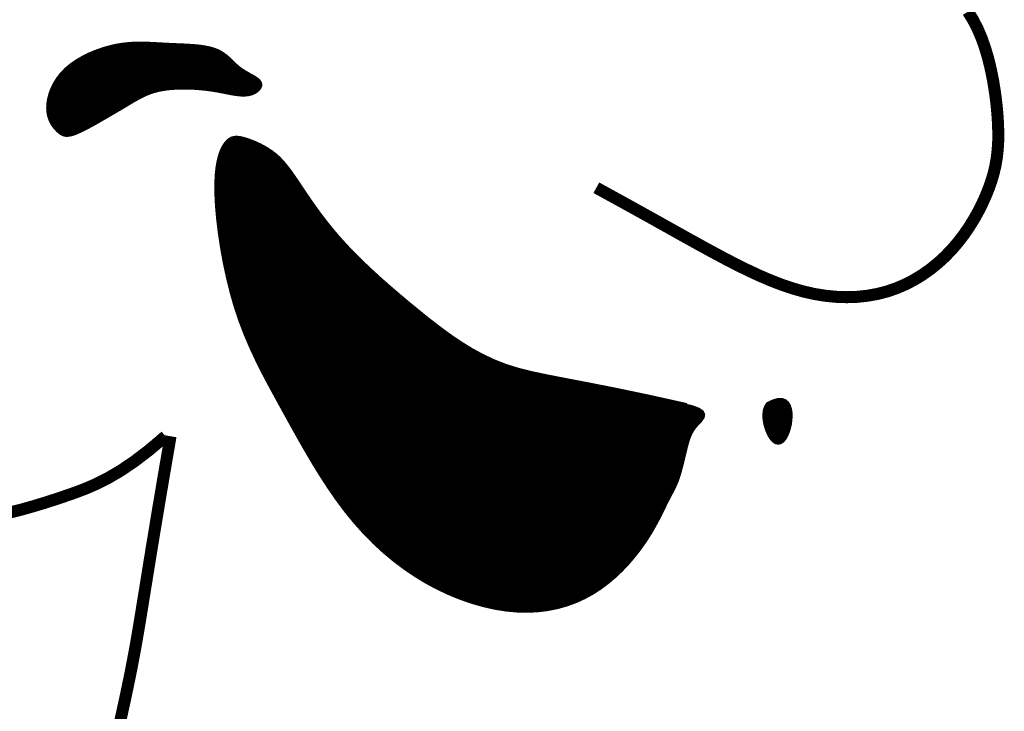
# Model space of a CAD drawing. Extents: x 185 to 418, y -408 to -105.
# Tile 111 of 118: x 379.48 to 384.66, y -356.87 to -353.23. Entities that reach past the tile are written whole.
import ezdxf

# ---------------------------------------------------------------- set-up
doc = ezdxf.new("R2010")
doc.units = 0
doc.header["$LTSCALE"] = 25
doc.header["$MEASUREMENT"] = 0
doc.layers.add('FACE', color=160, linetype='CONTINUOUS')

msp = doc.modelspace()

# ---------------------------------------------------------------- hatches: boundary and pattern name
at = {"layer": 'FACE', "linetype": 'Continuous'}
h = msp.add_hatch(dxfattribs=at)
h.set_pattern_fill('NET3', scale=0.031654, style=0)
h.set_pattern_definition([(360, (328.2771353, -428.133409), (1e-18, 0.0039567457), []), (60, (328.2771353, -428.133409), (-0.00342664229, 0.00197837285), []), (120, (328.2771353, -428.133409), (-0.00342664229, -0.00197837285), [])])
h.paths.add_polyline_path([(383.4159, -355.2564), (383.4445, -355.2426), (383.4683, -355.236), (383.4875, -355.2358), (383.5027, -355.2412), (383.5141, -355.2512), (383.5223, -355.2649), (383.5276, -355.2815), (383.5304, -355.3), (383.531, -355.3196), (383.5298, -355.3397), (383.527, -355.3597), (383.5226, -355.3792), (383.517, -355.3974), (383.5104, -355.4141), (383.503, -355.4284), (383.4949, -355.44), (383.4864, -355.4483), (383.4775, -355.4534), (383.4685, -355.4551), (383.4593, -355.4535), (383.4502, -355.4486), (383.4411, -355.4405), (383.4322, -355.4291), (383.4237, -355.4144), (383.4156, -355.3967), (383.4084, -355.3766), (383.4028, -355.355), (383.3992, -355.3329), (383.3981, -355.3111), (383.4002, -355.2905), (383.406, -355.272)])
h.paths.add_polyline_path([(379.6808, -353.8111), (379.6723, -353.8021), (379.6637, -353.7918), (379.6555, -353.78), (379.648, -353.7666), (379.6415, -353.7516), (379.6364, -353.7348), (379.633, -353.7162), (379.6318, -353.6955), (379.6331, -353.6729), (379.637, -353.6487), (379.6437, -353.6233), (379.6534, -353.5972), (379.6663, -353.5709), (379.6824, -353.5449), (379.7019, -353.5196), (379.725, -353.4955), (379.7518, -353.473), (379.7817, -353.4523), (379.8141, -353.4334), (379.8483, -353.4165), (379.8838, -353.4017), (379.92, -353.3891), (379.9561, -353.3788), (379.9916, -353.3709), (380.026, -353.3654), (380.0595, -353.362), (380.0922, -353.3604), (380.1244, -353.3603), (380.1564, -353.3611), (380.1885, -353.3627), (380.2209, -353.3645), (380.2538, -353.3663), (380.2875, -353.3678), (380.3215, -353.3692), (380.3552, -353.3708), (380.3883, -353.3729), (380.4201, -353.3758), (380.4501, -353.3799), (380.4778, -353.3855), (380.5027, -353.3928), (380.5245, -353.4021), (380.5435, -353.4131), (380.5603, -353.4253), (380.5755, -353.4383), (380.5897, -353.4518), (380.6034, -353.4653), (380.6172, -353.4783), (380.6317, -353.4905), (380.6472, -353.5016), (380.6633, -353.5116), (380.6795, -353.5208), (380.695, -353.5294), (380.7093, -353.5375), (380.7217, -353.5455), (380.7316, -353.5534), (380.7384, -353.5616), (380.7416, -353.5701), (380.7414, -353.5787), (380.7382, -353.5873), (380.7323, -353.5955), (380.7241, -353.603), (380.714, -353.6097), (380.7024, -353.6153), (380.6895, -353.6194), (380.6758, -353.6219), (380.6613, -353.623), (380.6462, -353.6229), (380.6306, -353.6216), (380.6146, -353.6196), (380.5983, -353.6169), (380.5817, -353.6139), (380.5651, -353.6106), (380.5484, -353.6073), (380.5315, -353.604), (380.5141, -353.6008), (380.4962, -353.5978), (380.4774, -353.595), (380.4576, -353.5925), (380.4365, -353.5903), (380.414, -353.5884), (380.3899, -353.587), (380.3645, -353.5861), (380.3383, -353.5859), (380.3116, -353.5864), (380.2848, -353.5878), (380.2583, -353.5902), (380.2326, -353.5938), (380.2081, -353.5986), (380.1849, -353.6047), (380.1631, -353.6119), (380.1426, -353.6201), (380.1231, -353.6291), (380.1045, -353.6386), (380.0867, -353.6485), (380.0694, -353.6586), (380.0526, -353.6687), (380.036, -353.6786), (380.0196, -353.6884), (380.0031, -353.6982), (379.9865, -353.708), (379.9695, -353.718), (379.952, -353.7283), (379.9338, -353.7388), (379.9148, -353.7498), (379.8949, -353.7613), (379.8745, -353.773), (379.8538, -353.7845), (379.8333, -353.7956), (379.8134, -353.8058), (379.7944, -353.815), (379.7768, -353.8228), (379.7608, -353.8288), (379.7468, -353.8328), (379.7345, -353.8348), (379.7237, -353.8349), (379.7141, -353.8333), (379.7053, -353.8299), (379.697, -353.8251), (379.689, -353.8187)])
edge = h.paths.add_edge_path()
edge.add_line((382.9868, -355.2629), (382.7861, -355.2182))
edge.add_line((382.7861, -355.2182), (382.617, -355.1828))
edge.add_line((382.617, -355.1828), (382.4754, -355.1547))
edge.add_line((382.4754, -355.1547), (382.3571, -355.1321))
edge.add_line((382.3571, -355.1321), (382.258, -355.1129))
edge.add_line((382.258, -355.1129), (382.174, -355.0952))
edge.add_line((382.174, -355.0952), (382.1009, -355.077))
edge.add_line((382.1009, -355.077), (382.0347, -355.0564))
edge.add_line((382.0347, -355.0564), (381.9718, -355.0318))
edge.add_line((381.9718, -355.0318), (381.9113, -355.0033))
edge.add_line((381.9113, -355.0033), (381.8528, -354.9713))
edge.add_line((381.8528, -354.9713), (381.796, -354.9362))
edge.add_line((381.796, -354.9362), (381.7406, -354.8986))
edge.add_line((381.7406, -354.8986), (381.6862, -354.8588))
edge.add_line((381.6862, -354.8588), (381.6324, -354.8172))
edge.add_line((381.6324, -354.8172), (381.579, -354.7744))
edge.add_line((381.579, -354.7744), (381.5257, -354.7307))
edge.add_line((381.5257, -354.7307), (381.4729, -354.6864))
edge.add_line((381.4729, -354.6864), (381.4208, -354.6417))
edge.add_line((381.4208, -354.6417), (381.37, -354.5968))
edge.add_line((381.37, -354.5968), (381.3209, -354.5518))
edge.add_line((381.3209, -354.5518), (381.2739, -354.5071))
edge.add_line((381.2739, -354.5071), (381.2293, -354.4628))
edge.add_line((381.2293, -354.4628), (381.1877, -354.4191))
edge.add_line((381.1877, -354.4191), (381.1493, -354.3762))
edge.add_line((381.1493, -354.3762), (381.1141, -354.3344))
edge.add_line((381.1141, -354.3344), (381.0817, -354.2938))
edge.add_line((381.0817, -354.2938), (381.0521, -354.2547))
edge.add_line((381.0521, -354.2547), (381.0249, -354.2173))
edge.add_line((381.0249, -354.2173), (381.0001, -354.1817))
edge.add_line((381.0001, -354.1817), (380.9773, -354.1482))
edge.add_line((380.9773, -354.1482), (380.9565, -354.117))
edge.add_line((380.9565, -354.117), (380.9372, -354.0882))
edge.add_line((380.9372, -354.0882), (380.9193, -354.0618))
edge.add_line((380.9193, -354.0618), (380.9023, -354.0376))
edge.add_line((380.9023, -354.0376), (380.8858, -354.0154))
edge.add_line((380.8858, -354.0154), (380.8696, -353.9951))
edge.add_line((380.8696, -353.9951), (380.8533, -353.9764))
edge.add_line((380.8533, -353.9764), (380.8364, -353.9594))
edge.add_line((380.8364, -353.9594), (380.8186, -353.9438))
edge.add_line((380.8186, -353.9438), (380.7997, -353.9294))
edge.add_line((380.7997, -353.9294), (380.7799, -353.9163))
edge.add_line((380.7799, -353.9163), (380.7596, -353.9044))
edge.add_line((380.7596, -353.9044), (380.7391, -353.8938))
edge.add_line((380.7391, -353.8938), (380.7189, -353.8844))
edge.add_line((380.7189, -353.8844), (380.6992, -353.8763))
edge.add_line((380.6992, -353.8763), (380.6804, -353.8695))
edge.add_line((380.6804, -353.8695), (380.663, -353.8638))
edge.add_line((380.663, -353.8638), (380.6471, -353.8595))
edge.add_line((380.6471, -353.8595), (380.6327, -353.8567))
edge.add_line((380.6327, -353.8567), (380.6195, -353.8557))
edge.add_line((380.6195, -353.8557), (380.6074, -353.8566))
edge.add_line((380.6074, -353.8566), (380.5961, -353.8599))
edge.add_line((380.5961, -353.8599), (380.5855, -353.8658))
edge.add_line((380.5855, -353.8658), (380.5753, -353.8744))
edge.add_line((380.5753, -353.8744), (380.5652, -353.8861))
edge.add_line((380.5652, -353.8861), (380.5553, -353.9012))
edge.add_line((380.5553, -353.9012), (380.5457, -353.9202))
edge.add_line((380.5457, -353.9202), (380.5369, -353.9437))
edge.add_line((380.5369, -353.9437), (380.5292, -353.9722))
edge.add_line((380.5292, -353.9722), (380.5229, -354.0064))
edge.add_line((380.5229, -354.0064), (380.5184, -354.0468))
edge.add_line((380.5184, -354.0468), (380.5162, -354.0939))
edge.add_line((380.5162, -354.0939), (380.5165, -354.1484))
edge.add_line((380.5165, -354.1484), (380.5196, -354.2104))
edge.add_line((380.5196, -354.2104), (380.5257, -354.2789))
edge.add_line((380.5257, -354.2789), (380.5345, -354.3524))
edge.add_line((380.5345, -354.3524), (380.5461, -354.4294))
edge.add_line((380.5461, -354.4294), (380.5604, -354.5086))
edge.add_line((380.5604, -354.5086), (380.5774, -354.5883))
edge.add_line((380.5774, -354.5883), (380.5969, -354.6672))
edge.add_line((380.5969, -354.6672), (380.619, -354.7438))
edge.add_line((380.619, -354.7438), (380.6436, -354.8171))
edge.add_line((380.6436, -354.8171), (380.6705, -354.8872))
edge.add_line((380.6705, -354.8872), (380.6995, -354.955))
edge.add_line((380.6995, -354.955), (380.7303, -355.021))
edge.add_line((380.7303, -355.021), (380.7628, -355.086))
edge.add_line((380.7628, -355.086), (380.7968, -355.1506))
edge.add_line((380.7968, -355.1506), (380.832, -355.2155))
edge.add_line((380.832, -355.2155), (380.8682, -355.2815))
edge.add_line((380.8682, -355.2815), (380.9053, -355.3488))
edge.add_line((380.9053, -355.3488), (380.9434, -355.4172))
edge.add_line((380.9434, -355.4172), (380.9825, -355.4861))
edge.add_line((380.9825, -355.4861), (381.0228, -355.5547))
edge.add_line((381.0228, -355.5547), (381.0643, -355.6225))
edge.add_line((381.0643, -355.6225), (381.1072, -355.6888))
edge.add_line((381.1072, -355.6888), (381.1515, -355.7531))
edge.add_line((381.1515, -355.7531), (381.1974, -355.8146))
edge.add_line((381.1974, -355.8146), (381.2449, -355.8729))
edge.add_line((381.2449, -355.8729), (381.294, -355.9279))
edge.add_line((381.294, -355.9279), (381.3447, -355.9795))
edge.add_line((381.3447, -355.9795), (381.3969, -356.0278))
edge.add_line((381.3969, -356.0278), (381.4506, -356.0728))
edge.add_line((381.4506, -356.0728), (381.5057, -356.1144))
edge.add_line((381.5057, -356.1144), (381.5621, -356.1527))
edge.add_line((381.5621, -356.1527), (381.6198, -356.1877))
edge.add_line((381.6198, -356.1877), (381.6787, -356.2193))
edge.add_line((381.6787, -356.2193), (381.7385, -356.2475))
edge.add_line((381.7385, -356.2475), (381.7988, -356.2721))
edge.add_line((381.7988, -356.2721), (381.8593, -356.2931))
edge.add_line((381.8593, -356.2931), (381.9196, -356.3103))
edge.add_line((381.9196, -356.3103), (381.9792, -356.3237))
edge.add_line((381.9792, -356.3237), (382.038, -356.3332))
edge.add_line((382.038, -356.3332), (382.0954, -356.3385))
edge.add_line((382.0954, -356.3385), (382.1512, -356.3398))
edge.add_line((382.1512, -356.3398), (382.2054, -356.337))
edge.add_line((382.2054, -356.337), (382.2577, -356.3304))
edge.add_line((382.2577, -356.3304), (382.3082, -356.3201))
edge.add_line((382.3082, -356.3201), (382.3568, -356.3062))
edge.add_line((382.3568, -356.3062), (382.4035, -356.289))
edge.add_line((382.4035, -356.289), (382.4482, -356.2685))
edge.add_line((382.4482, -356.2685), (382.4909, -356.245))
edge.add_line((382.4909, -356.245), (382.5315, -356.2186))
edge.add_line((382.5315, -356.2186), (382.57, -356.1897))
edge.add_line((382.57, -356.1897), (382.6063, -356.1589))
edge.add_line((382.6063, -356.1589), (382.6403, -356.1266))
edge.add_line((382.6403, -356.1266), (382.672, -356.0932))
edge.add_line((382.672, -356.0932), (382.7014, -356.0592))
edge.add_line((382.7014, -356.0592), (382.7284, -356.0252))
edge.add_line((382.7284, -356.0252), (382.753, -355.9915))
edge.add_line((382.753, -355.9915), (382.7751, -355.9586))
edge.add_line((382.7751, -355.9586), (382.7949, -355.9268))
edge.add_line((382.7949, -355.9268), (382.8126, -355.8962))
edge.add_line((382.8126, -355.8962), (382.8285, -355.867))
edge.add_line((382.8285, -355.867), (382.8427, -355.8395))
edge.add_line((382.8427, -355.8395), (382.8554, -355.814))
edge.add_line((382.8554, -355.814), (382.8669, -355.7904))
edge.add_line((382.8669, -355.7904), (382.8773, -355.7692))
edge.add_line((382.8773, -355.7692), (382.8869, -355.7504))
edge.add_line((382.8869, -355.7504), (382.8957, -355.7335))
edge.add_line((382.8957, -355.7335), (382.9039, -355.718))
edge.add_line((382.9039, -355.718), (382.9115, -355.7034))
edge.add_line((382.9115, -355.7034), (382.9185, -355.6892))
edge.add_line((382.9185, -355.6892), (382.9252, -355.6747))
edge.add_line((382.9252, -355.6747), (382.9315, -355.6595))
edge.add_line((382.9315, -355.6595), (382.9375, -355.6431))
edge.add_line((382.9375, -355.6431), (382.9433, -355.6249))
edge.add_line((382.9433, -355.6249), (382.949, -355.6053))
edge.add_line((382.949, -355.6053), (382.9545, -355.5848))
edge.add_line((382.9545, -355.5848), (382.9599, -355.5636))
edge.add_line((382.9599, -355.5636), (382.9651, -355.5423))
edge.add_line((382.9651, -355.5423), (382.9701, -355.5211))
edge.add_line((382.9701, -355.5211), (382.9751, -355.5006))
edge.add_line((382.9751, -355.5006), (382.9799, -355.4811))
edge.add_line((382.9799, -355.4811), (382.9847, -355.463))
edge.add_line((382.9847, -355.463), (382.9896, -355.4461))
edge.add_line((382.9896, -355.4461), (382.9949, -355.4304))
edge.add_line((382.9949, -355.4304), (383.0008, -355.4155))
edge.add_line((383.0008, -355.4155), (383.0077, -355.4013))
edge.add_line((383.0077, -355.4013), (383.0157, -355.3877))
edge.add_line((383.0157, -355.3877), (383.0251, -355.3745))
edge.add_line((383.0251, -355.3745), (383.0361, -355.3614))
edge.add_line((383.0361, -355.3614), (383.0486, -355.3484))
edge.add_line((383.0486, -355.3484), (383.0603, -355.3354))
edge.add_line((383.0603, -355.3354), (383.0686, -355.3226))
edge.add_line((383.0686, -355.3226), (383.0709, -355.3099))
edge.add_line((383.0709, -355.3099), (383.0644, -355.2975))
edge.add_line((383.0644, -355.2975), (383.0465, -355.2854))
edge.add_line((383.0465, -355.2854), (383.0145, -355.2738))
edge.add_line((383.0145, -355.2738), (382.9659, -355.2625))

# ---------------------------------------------------------------- linework, layer by layer
at = {"layer": 'FACE', "color": 7}
for points, const_width in [([(384.4666, -353.1894), (384.493, -353.2323), (384.5168, -353.2786), (384.5381, -353.3284), (384.5569, -353.3817), (384.5733, -353.4379), (384.5873, -353.4959), (384.599, -353.5548), (384.6085, -353.6136), (384.6159, -353.6714), (384.6212, -353.7272), (384.6245, -353.78), (384.6259, -353.8292), (384.6253, -353.8752), (384.6226, -353.9185), (384.6178, -353.9598), (384.6109, -353.9997), (384.6017, -354.0388), (384.5903, -354.0779), (384.5765, -354.1174), (384.5603, -354.1579), (384.5417, -354.1992), (384.5208, -354.2409), (384.4974, -354.2826), (384.4717, -354.324), (384.4437, -354.3646), (384.4132, -354.4042), (384.3805, -354.4424), (384.3453, -354.4787), (384.308, -354.513), (384.2684, -354.545), (384.2268, -354.5744), (384.1832, -354.6011), (384.1376, -354.6247), (384.0902, -354.6451), (384.0411, -354.6619), (383.9903, -354.6751), (383.938, -354.6845), (383.8843, -354.6902), (383.8295, -354.6921), (383.7735, -354.6902), (383.7167, -354.6846), (383.6592, -354.6753), (383.6011, -354.6622), (383.5426, -354.6454), (383.4837, -354.6253), (383.4244, -354.6022), (383.365, -354.5765), (383.3053, -354.5486), (383.2454, -354.519), (383.1855, -354.4879), (383.1255, -354.4558), (383.0652, -354.4229), (383.0033, -354.3887), (382.9384, -354.3524), (382.8687, -354.3134), (382.7928, -354.271), (382.7091, -354.2245), (382.616, -354.1731), (382.512, -354.1161)], 0.0633), ([(382.9868, -355.2629), (382.7861, -355.2182), (382.617, -355.1828), (382.4754, -355.1547), (382.3571, -355.1321), (382.258, -355.1129), (382.174, -355.0952), (382.1009, -355.077), (382.0347, -355.0564), (381.9718, -355.0318), (381.9113, -355.0033), (381.8528, -354.9713), (381.796, -354.9362), (381.7406, -354.8986), (381.6862, -354.8588), (381.6324, -354.8172), (381.579, -354.7744), (381.5257, -354.7307), (381.4729, -354.6864), (381.4208, -354.6417), (381.37, -354.5968), (381.3209, -354.5518), (381.2739, -354.5071), (381.2293, -354.4628), (381.1877, -354.4191), (381.1493, -354.3762), (381.1141, -354.3344), (381.0817, -354.2938), (381.0521, -354.2547), (381.0249, -354.2173), (381.0001, -354.1817), (380.9773, -354.1482), (380.9565, -354.117), (380.9372, -354.0882), (380.9193, -354.0618), (380.9023, -354.0376), (380.8858, -354.0154), (380.8696, -353.9951), (380.8533, -353.9764), (380.8364, -353.9594), (380.8186, -353.9438), (380.7997, -353.9294), (380.7799, -353.9163), (380.7596, -353.9044), (380.7391, -353.8938), (380.7189, -353.8844), (380.6992, -353.8763), (380.6804, -353.8695), (380.663, -353.8638), (380.6471, -353.8595), (380.6327, -353.8567), (380.6195, -353.8557), (380.6074, -353.8566), (380.5961, -353.8599), (380.5855, -353.8658), (380.5753, -353.8744), (380.5652, -353.8861), (380.5553, -353.9012), (380.5457, -353.9202), (380.5369, -353.9437), (380.5292, -353.9722), (380.5229, -354.0064), (380.5184, -354.0468), (380.5162, -354.0939), (380.5165, -354.1484), (380.5196, -354.2104), (380.5257, -354.2789), (380.5345, -354.3524), (380.5461, -354.4294), (380.5604, -354.5086), (380.5774, -354.5883), (380.5969, -354.6672), (380.619, -354.7438), (380.6436, -354.8171), (380.6705, -354.8872), (380.6995, -354.955), (380.7303, -355.021), (380.7628, -355.086), (380.7968, -355.1506), (380.832, -355.2155), (380.8682, -355.2815), (380.9053, -355.3488), (380.9434, -355.4172), (380.9825, -355.4861), (381.0228, -355.5547), (381.0643, -355.6225), (381.1072, -355.6888), (381.1515, -355.7531), (381.1974, -355.8146), (381.2449, -355.8729), (381.294, -355.9279), (381.3447, -355.9795), (381.3969, -356.0278), (381.4506, -356.0728), (381.5057, -356.1144), (381.5621, -356.1527), (381.6198, -356.1877), (381.6787, -356.2193), (381.7385, -356.2475), (381.7988, -356.2721), (381.8593, -356.2931), (381.9196, -356.3103), (381.9792, -356.3237), (382.038, -356.3332), (382.0954, -356.3385), (382.1512, -356.3398), (382.2054, -356.337), (382.2577, -356.3304), (382.3082, -356.3201), (382.3568, -356.3062), (382.4035, -356.289), (382.4482, -356.2685), (382.4909, -356.245), (382.5315, -356.2186), (382.57, -356.1897), (382.6063, -356.1589), (382.6403, -356.1266), (382.672, -356.0932), (382.7014, -356.0592), (382.7284, -356.0252), (382.753, -355.9915), (382.7751, -355.9586), (382.7949, -355.9268), (382.8126, -355.8962), (382.8285, -355.867), (382.8427, -355.8395), (382.8554, -355.814), (382.8669, -355.7904), (382.8773, -355.7692), (382.8869, -355.7504), (382.8957, -355.7335), (382.9039, -355.718), (382.9115, -355.7034), (382.9185, -355.6892), (382.9252, -355.6747), (382.9315, -355.6595), (382.9375, -355.6431), (382.9433, -355.6249), (382.949, -355.6053), (382.9545, -355.5848), (382.9599, -355.5636), (382.9651, -355.5423), (382.9701, -355.5211), (382.9751, -355.5006), (382.9799, -355.4811), (382.9847, -355.463), (382.9896, -355.4461), (382.9949, -355.4304), (383.0008, -355.4155), (383.0077, -355.4013), (383.0157, -355.3877), (383.0251, -355.3745), (383.0361, -355.3614), (383.0486, -355.3484), (383.0603, -355.3354), (383.0686, -355.3226), (383.0709, -355.3099), (383.0644, -355.2975), (383.0465, -355.2854), (383.0145, -355.2738), (382.9659, -355.2625)], 0.0267), ([(383.4159, -355.2564), (383.4445, -355.2426), (383.4683, -355.236), (383.4875, -355.2358), (383.5027, -355.2412), (383.5141, -355.2512), (383.5223, -355.2649), (383.5276, -355.2815), (383.5304, -355.3), (383.531, -355.3196), (383.5298, -355.3397), (383.527, -355.3597), (383.5226, -355.3792), (383.517, -355.3974), (383.5104, -355.4141), (383.503, -355.4284), (383.4949, -355.44), (383.4864, -355.4483), (383.4775, -355.4534), (383.4685, -355.4551), (383.4593, -355.4535), (383.4502, -355.4486), (383.4411, -355.4405), (383.4322, -355.4291), (383.4237, -355.4144), (383.4156, -355.3967), (383.4084, -355.3766), (383.4028, -355.355), (383.3992, -355.3329), (383.3981, -355.3111), (383.4002, -355.2905), (383.406, -355.272), (383.4159, -355.2564)], 0.0267), ([(379.428, -355.8254), (379.4905, -355.8094), (379.5495, -355.7928), (379.6061, -355.7757), (379.661, -355.758), (379.7152, -355.7399), (379.7696, -355.721), (379.8253, -355.6999), (379.8834, -355.6747), (379.9448, -355.6436), (380.0108, -355.6048), (380.0822, -355.5565), (380.1603, -355.4969), (380.2461, -355.424)], 0.0633), ([(380.2728, -355.424), (380.2359, -355.6389), (380.2045, -355.8257), (380.1778, -355.9874), (380.1551, -356.1271), (380.1356, -356.248), (380.1186, -356.3531), (380.1033, -356.4456), (380.0889, -356.5285), (380.0749, -356.6046), (380.0611, -356.6752), (380.0476, -356.7411), (380.0344, -356.8033), (380.0214, -356.8626), (380.0088, -356.9201)], 0.0633)]:
    msp.add_lwpolyline(points, dxfattribs=dict(at, const_width=const_width))
at = {"layer": 'FACE', "color": 7, "const_width": 0.0267}
msp.add_lwpolyline([(379.6808, -353.8111), (379.6723, -353.8021), (379.6637, -353.7918), (379.6555, -353.78), (379.648, -353.7666), (379.6415, -353.7516), (379.6364, -353.7348), (379.633, -353.7162), (379.6318, -353.6955), (379.6331, -353.6729), (379.637, -353.6487), (379.6437, -353.6233), (379.6534, -353.5972), (379.6663, -353.5709), (379.6824, -353.5449), (379.7019, -353.5196), (379.725, -353.4955), (379.7518, -353.473), (379.7817, -353.4523), (379.8141, -353.4334), (379.8483, -353.4165), (379.8838, -353.4017), (379.92, -353.3891), (379.9561, -353.3788), (379.9916, -353.3709), (380.026, -353.3654), (380.0595, -353.362), (380.0922, -353.3604), (380.1244, -353.3603), (380.1564, -353.3611), (380.1885, -353.3627), (380.2209, -353.3645), (380.2538, -353.3663), (380.2875, -353.3678), (380.3215, -353.3692), (380.3552, -353.3708), (380.3883, -353.3729), (380.4201, -353.3758), (380.4501, -353.3799), (380.4778, -353.3855), (380.5027, -353.3928), (380.5245, -353.4021), (380.5435, -353.4131), (380.5603, -353.4253), (380.5755, -353.4383), (380.5897, -353.4518), (380.6034, -353.4653), (380.6172, -353.4783), (380.6317, -353.4905), (380.6472, -353.5016), (380.6633, -353.5116), (380.6795, -353.5208), (380.695, -353.5294), (380.7093, -353.5375), (380.7217, -353.5455), (380.7316, -353.5534), (380.7384, -353.5616), (380.7416, -353.5701), (380.7414, -353.5787), (380.7382, -353.5873), (380.7323, -353.5955), (380.7241, -353.603), (380.714, -353.6097), (380.7024, -353.6153), (380.6895, -353.6194), (380.6758, -353.6219), (380.6613, -353.623), (380.6462, -353.6229), (380.6306, -353.6216), (380.6146, -353.6196), (380.5983, -353.6169), (380.5817, -353.6139), (380.5651, -353.6106), (380.5484, -353.6073), (380.5315, -353.604), (380.5141, -353.6008), (380.4962, -353.5978), (380.4774, -353.595), (380.4576, -353.5925), (380.4365, -353.5903), (380.414, -353.5884), (380.3899, -353.587), (380.3645, -353.5861), (380.3383, -353.5859), (380.3116, -353.5864), (380.2848, -353.5878), (380.2583, -353.5902), (380.2326, -353.5938), (380.2081, -353.5986), (380.1849, -353.6047), (380.1631, -353.6119), (380.1426, -353.6201), (380.1231, -353.6291), (380.1045, -353.6386), (380.0867, -353.6485), (380.0694, -353.6586), (380.0526, -353.6687), (380.036, -353.6786), (380.0196, -353.6884), (380.0031, -353.6982), (379.9865, -353.708), (379.9695, -353.718), (379.952, -353.7283), (379.9338, -353.7388), (379.9148, -353.7498), (379.8949, -353.7613), (379.8745, -353.773), (379.8538, -353.7845), (379.8333, -353.7956), (379.8134, -353.8058), (379.7944, -353.815), (379.7768, -353.8228), (379.7608, -353.8288), (379.7468, -353.8328), (379.7345, -353.8348), (379.7237, -353.8349), (379.7141, -353.8333), (379.7053, -353.8299), (379.697, -353.8251), (379.689, -353.8187)], close=True, dxfattribs=at)

doc.saveas('drawing.dxf')
